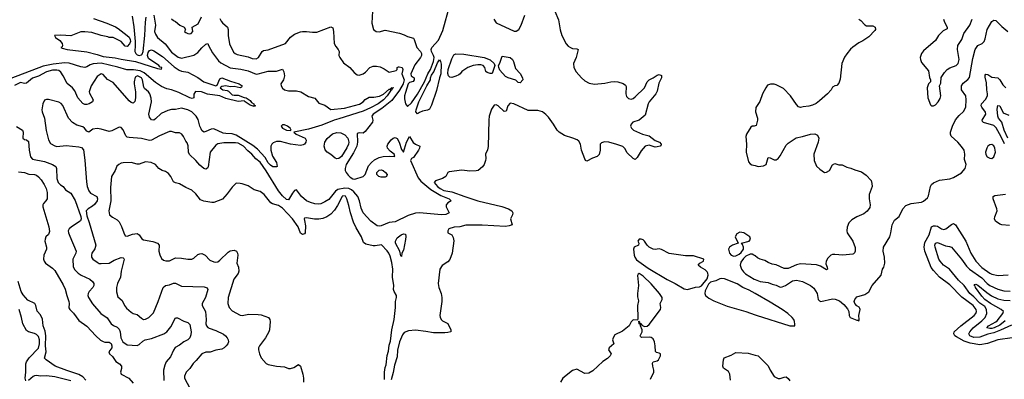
# Model space of a CAD drawing. Header units: inches. Extents: x 1552611 to 1694776, y 811966 to 917215.
# Tile 161 of 256: x 1632703 to 1642473, y 842058 to 845626. Entities that reach past the tile are written whole.
import ezdxf

# ---------------------------------------------------------------- set-up
doc = ezdxf.new("R2010")
doc.units = ezdxf.units.IN
doc.header["$MEASUREMENT"] = 0
doc.layers.add('B6834', color=7, linetype='Continuous')
doc.layers.add('B6844', color=7, linetype='Continuous')

msp = doc.modelspace()

# ---------------------------------------------------------------- linework, layer by layer
at = {"layer": 'B6834', "color": 5}
for points, elevation in [([(1636202.6, 845710), (1636195.8, 845590), (1636213, 845530), (1636240.7, 845510), (1636270, 845504.1), (1636330, 845520.6), (1636471.3, 845491.3), (1636516.9, 845476.9), (1636550, 845458.7), (1636610, 845441.6), (1636618.7, 845430), (1636644.3, 845350), (1636678.9, 845310), (1636689.3, 845290), (1636689, 845270), (1636680.2, 845250), (1636623.6, 845176.4), (1636585.5, 845090), (1636587.3, 845067.3), (1636617.5, 845050), (1636616.9, 845030), (1636606.2, 845013.8), (1636570, 845001.9), (1636559, 844990), (1636530, 844903.7), (1636522, 844870), (1636521.4, 844841.4), (1636531.9, 844791.9), (1636550, 844766), (1636590, 844799.3), (1636650, 844885.6), (1636718.7, 845010), (1636754.3, 845090), (1636779.8, 845130), (1636809.4, 845210), (1636815.5, 845250), (1636809.7, 845270), (1636788, 845310), (1636786.2, 845330), (1636794.2, 845350), (1636857.1, 845422.9), (1636902.5, 845517.5), (1636970, 845770.2)], 880), ([(1633436.2, 845636.2), (1633567.8, 845590), (1633653.6, 845553.6), (1633679.4, 845539.4), (1633770.5, 845470.5), (1633790, 845453.1), (1633800.6, 845430), (1633801.2, 845410), (1633793.7, 845386.2), (1633770, 845360.5), (1633750, 845364.2), (1633709.4, 845410), (1633630, 845449.3), (1633590.4, 845449.6), (1633576, 845456), (1633510, 845467.3), (1633417.7, 845497.7), (1633350, 845506.5), (1633310, 845504.7), (1633210, 845466), (1633110, 845473.7), (1633046.7, 845470), (1633059.5, 845450), (1633100.1, 845420.1), (1633124.9, 845390), (1633127.3, 845370), (1633122.8, 845357.2), (1633112, 845350), (1633124.5, 845344.5), (1633174, 845330), (1633368.1, 845308.1), (1633470, 845282), (1633530, 845261.6), (1633650, 845248), (1633710, 845233), (1633851, 845210), (1634070, 845142.4), (1634110, 845134), (1634111.8, 845150), (1634095.2, 845155.2), (1634083.7, 845170), (1633980.4, 845240.4), (1633972.2, 845270), (1633978.4, 845301.6), (1633990, 845321.1), (1634010, 845325.2), (1634035.2, 845315.2), (1634119.1, 845259.1), (1634236.9, 845156.9), (1634283.9, 845123.9), (1634310, 845113.4), (1634370, 845103.9), (1634470, 845051.8), (1634530.8, 845010), (1634650, 844971), (1634663.1, 844976.9), (1634690, 845039.1), (1634710, 845048.2), (1634794.4, 845014.4), (1634881, 844990), (1634910.5, 844970), (1634902.8, 844957.2), (1634890, 844949.4), (1634830, 844962.7), (1634790, 844959), (1634750, 844969), (1634710, 844964), (1634691.3, 844950), (1634718, 844930), (1634762.8, 844922.8), (1634775.8, 844915.8), (1634810, 844881.3), (1634830, 844875.3), (1634870, 844876.9), (1634930, 844853.1), (1634950, 844850.2), (1634990, 844823.1), (1635004.2, 844804.2), (1635024.9, 844790), (1635024.9, 844784.9), (1635042.8, 844770), (1635030, 844764.2), (1634990, 844778.3), (1634938.7, 844810), (1634930, 844820.7), (1634870, 844815.3), (1634750, 844845.1), (1634690, 844868.7), (1634565.4, 844885.4), (1634506, 844910), (1634446, 844914), (1634431.6, 844888.4), (1634430.8, 844849.2), (1634414.6, 844845.4), (1634390.3, 844849.7), (1634281.8, 844901.8), (1634210, 844929.9), (1634161.3, 844941.3), (1634110, 844964.4), (1634050, 845001), (1633937.9, 845097.9), (1633897, 845117), (1633830.9, 845129.1), (1633767.2, 845127.2), (1633676, 845156), (1633510, 845195.4), (1633431, 845189), (1633402, 845178), (1633370, 845157.2), (1633350, 845152.3), (1633310, 845157.4), (1633193.2, 845193.2), (1633150, 845198), (1633034, 845186), (1632934.5, 845165.5), (1632544.1, 845015.9)], 820), ([(1634032.9, 845670), (1634051.2, 845570), (1634041.6, 845510), (1634050, 845483.1), (1634071.7, 845450), (1634146, 845386), (1634210, 845302), (1634273.8, 845253.9), (1634310, 845242.9), (1634430, 845274), (1634470, 845299), (1634510, 845347.2), (1634550, 845383), (1634570, 845390.5), (1634576, 845370), (1634616.3, 845296.3), (1634676.7, 845216.7), (1634697.9, 845197.9), (1634790, 845148.2), (1634896.5, 845136.5), (1634970, 845117.1), (1635050, 845086.7), (1635070, 845088.1), (1635170, 845114.6), (1635250, 845115.2), (1635310, 845135.5), (1635323.1, 845110), (1635328.9, 845070), (1635320.3, 845030), (1635295.8, 844990), (1635296.9, 844970), (1635310, 844946.3), (1635330, 844931.4), (1635370, 844918.9), (1635450, 844919), (1635491.5, 844911.5), (1635570, 844862.4), (1635630, 844846), (1635670, 844799.1), (1635730, 844779.1), (1635790, 844733.4), (1635926.4, 844746.4), (1636073.3, 844786.7), (1636109.7, 844810), (1636130, 844832.6), (1636170, 844858.3), (1636216.9, 844856.9), (1636273.9, 844866.1), (1636312.9, 844887.1), (1636370, 844935.2), (1636382.8, 844937.2), (1636389.9, 844950), (1636412.6, 844952.6), (1636403.3, 844943.3), (1636391.1, 844948.9), (1636398.2, 844938.2), (1636396, 844930), (1636381, 844919), (1636350, 844870.8), (1636312.6, 844830), (1636260.5, 844790), (1636185.5, 844750), (1636110, 844718.5), (1635870, 844640.8), (1635825, 844630), (1635699.7, 844580.3), (1635570, 844540.2), (1635422, 844510), (1635446, 844490), (1635534, 844450), (1635544, 844430), (1635540.7, 844410), (1635528.1, 844391.9), (1635515.8, 844384.2), (1635490, 844378.7), (1635390, 844392.3), (1635290, 844417.7), (1635250, 844416.2), (1635217.5, 844402.5), (1635204, 844390), (1635196.3, 844370), (1635196.4, 844330), (1635212.2, 844272.2), (1635250.5, 844209.5), (1635258, 844170), (1635250, 844166), (1635214.6, 844165.4), (1635190, 844183.1), (1635170, 844205.3), (1635137.7, 844257.7), (1635062.8, 844342.8), (1635016.5, 844376.5), (1634850, 844481.3), (1634810, 844494.1), (1634750, 844495.8), (1634721.1, 844501.1), (1634630, 844544.1), (1634601.3, 844538.7), (1634550, 844515.4), (1634530, 844511.2), (1634510, 844527.8), (1634502.4, 844542.4), (1634490.5, 844570.5), (1634474.2, 844634.2), (1634454, 844670), (1634410, 844712.4), (1634372, 844730), (1634310, 844747.1), (1634250, 844734.2), (1634210, 844733.8), (1634173.6, 844726.4), (1634105.4, 844694.6), (1634050, 844640.5), (1634033, 844630), (1634010, 844631.5), (1633990, 844658), (1633983.7, 844690), (1634009.8, 844810), (1634006.6, 844846.6), (1633995.3, 844890), (1633981.7, 844910), (1633942.3, 844942.3), (1633934.7, 844954.7), (1633921.1, 845030), (1633910, 845049.8), (1633872.7, 845067.3), (1633850, 845055.3), (1633839.8, 845010), (1633838.5, 844990), (1633853.2, 844910), (1633853, 844850), (1633846.4, 844813.6), (1633830, 844797.4), (1633810, 844803.8), (1633790, 844820.2), (1633630, 845001.7), (1633573.8, 845033.8), (1633530, 845080.7), (1633510, 845087.6), (1633470, 845061.3), (1633411.5, 844970), (1633404.1, 844950), (1633393.8, 844910), (1633395.2, 844895.2), (1633430.3, 844830), (1633423.8, 844810), (1633390.8, 844790), (1633370, 844783.5), (1633350, 844783.5), (1633330, 844795.4), (1633281, 844850), (1633250, 844918.4), (1633228.1, 844948.1), (1633173.5, 844993.5), (1633135.6, 845070), (1633110, 845105.8), (1633090, 845120.8), (1633070, 845126.1), (1633030, 845123.9), (1632967.6, 845110), (1632890, 845065.1), (1632830, 845047.1), (1632770, 844997.6), (1632750, 844993.1), (1632710, 845001), (1632650, 844971.6)], 840), ([(1634690, 845636.3), (1634701.5, 845610), (1634714.1, 845594.1), (1634765.3, 845550), (1634772.9, 845530), (1634772.2, 845470), (1634785.9, 845385.9), (1634824.7, 845304.7), (1634840.5, 845290), (1634861.1, 845281.1), (1634970, 845257), (1635010, 845239.5), (1635050, 845238.3), (1635073, 845250), (1635108.9, 845311.1), (1635121.2, 845318.8), (1635170, 845328.3), (1635340.7, 845390), (1635390, 845453.7), (1635430, 845483), (1635490, 845505.5), (1635510, 845508), (1635550, 845508.2), (1635610, 845500.5), (1635650, 845503), (1635790, 845553.4), (1635810, 845544.7), (1635816.5, 845510), (1635823.6, 845390), (1635838.6, 845358.6), (1635863.8, 845330), (1635873, 845310), (1635870.3, 845270), (1635878.5, 845250), (1635917, 845197), (1635977.6, 845150), (1636020.7, 845100.7), (1636050, 845078), (1636070, 845074.6), (1636110, 845087.9), (1636134.5, 845105.5), (1636177.7, 845150), (1636210, 845165.6), (1636245.1, 845165.1), (1636278.3, 845158.3), (1636319.2, 845139.2), (1636370, 845104.7), (1636438, 845122), (1636449.1, 845130.9), (1636449.3, 845150), (1636463, 845157), (1636470, 845159.3), (1636499.1, 845150), (1636504.7, 845130), (1636494.8, 845090), (1636517.3, 845030), (1636508.8, 844990), (1636473.1, 844926.9), (1636396.5, 844823.5), (1636296.9, 844743.1), (1636210.3, 844690), (1636197.6, 844670), (1636208.5, 844630), (1636202.6, 844610), (1636130, 844515.1), (1636110, 844501.1), (1636070, 844503.5), (1636050, 844495.1), (1636055.9, 844410), (1636048.4, 844370), (1636014.7, 844305.3), (1635942.6, 844190), (1635931.6, 844150), (1635934, 844130), (1635942.2, 844110), (1635963, 844083), (1635983.6, 844063.6), (1636010, 844047.2), (1636030, 844042.2), (1636109.9, 844070.1), (1636130.4, 844090), (1636165.7, 844174.3), (1636192.5, 844207.5), (1636224.9, 844235.1), (1636270, 844257.6), (1636310, 844267.8), (1636372.9, 844272.9), (1636426, 844270), (1636419.5, 844290), (1636380.4, 844320.4), (1636352.4, 844350), (1636349.7, 844370), (1636356.4, 844390), (1636390, 844432.4), (1636410, 844449.1), (1636430, 844458), (1636450, 844446.5), (1636467.5, 844410), (1636490, 844339.1), (1636510, 844310.8), (1636541, 844410), (1636570, 844467.7), (1636608.4, 844408.4), (1636630, 844391.1), (1636673.7, 844370), (1636671.2, 844350), (1636660.2, 844330), (1636610, 844257.6), (1636590, 844249.2), (1636582, 844230), (1636658.2, 844058.2), (1636684.5, 844024.5), (1636781.9, 843941.9), (1636882.4, 843882.4), (1636965.5, 843850), (1636982.8, 843830), (1636951, 843810), (1636934.8, 843790), (1636934.8, 843770), (1636964.9, 843710), (1636930, 843694.3), (1636890, 843690.9), (1636670, 843709), (1636630, 843707.6), (1636558, 843682), (1636430, 843620.3), (1636370, 843614), (1636290, 843580.9), (1636270, 843578), (1636250, 843581.7), (1636185.8, 843625.8), (1636111.1, 843710), (1636090, 843757), (1636073.2, 843830), (1636058.3, 843870), (1636017.8, 843917.8), (1635996.8, 843936.9), (1635970, 843952.1), (1635930, 843954), (1635860.3, 843939.7), (1635836.9, 843923.1), (1635770, 843843.2), (1635730, 843817.1), (1635690, 843799.3), (1635670, 843796.5), (1635630, 843799.8), (1635590, 843810.9), (1635550, 843829.8), (1635499.7, 843870), (1635450, 843937.6), (1635429, 843930), (1635410, 843906.3), (1635370, 843838.7), (1635350, 843840.3), (1635310, 843877.8), (1635270, 843929), (1635150, 844124.9), (1635090, 844213.1), (1635045.4, 844245.4), (1635006.6, 844290), (1634965.7, 844325.7), (1634924.7, 844370), (1634870, 844401.4), (1634845.3, 844405.3), (1634730, 844403.6), (1634670, 844394.4), (1634650, 844382), (1634591.5, 844310), (1634574, 844166), (1634567.5, 844152.5), (1634550, 844141.2), (1634530, 844149.3), (1634490, 844180.9), (1634452.2, 844230), (1634386.7, 844286.7), (1634376.8, 844310), (1634373, 844373), (1634363.7, 844403.7), (1634350, 844420.7), (1634328.2, 844468.2), (1634312.4, 844490), (1634290, 844501.7), (1634250, 844501.7), (1634210, 844516.4), (1634190, 844516.1), (1634090, 844472.5), (1634010, 844430.9), (1633990, 844426.2), (1633910, 844448.5), (1633790, 844456.3), (1633770, 844461.6), (1633754.7, 844474.7), (1633730, 844533.2), (1633710, 844556), (1633690, 844559.3), (1633617.8, 844522.2), (1633590, 844515.1), (1633510, 844540.3), (1633470, 844547.1), (1633430, 844539.1), (1633390, 844511.3), (1633370, 844520.5), (1633345.7, 844550), (1633330, 844561.8), (1633270, 844578), (1633226.4, 844606.4), (1633187.1, 844650), (1633130, 844773.6), (1633113.4, 844793.4), (1633090, 844806.2), (1632990, 844833.6), (1632970, 844835.6), (1632950, 844827.8), (1632931.3, 844790), (1632922.7, 844730), (1632925, 844710), (1632950.2, 844650), (1632965.1, 844525.1), (1632990, 844434.8), (1633010, 844396.3), (1633050, 844373.7), (1633070, 844368.9), (1633163.1, 844376.9), (1633290, 844366), (1633316.8, 844356.8), (1633334.6, 844334.6), (1633348.8, 844231.2), (1633364.2, 844015.8), (1633373.4, 843970), (1633388.8, 843928.9), (1633406, 843906), (1633469.1, 843870), (1633475.8, 843850), (1633471.6, 843830), (1633446.3, 843793.7), (1633425.2, 843774.8), (1633383.5, 843750), (1633363.4, 843730), (1633370, 843678.7), (1633393.8, 843613.8), (1633458.2, 843390), (1633448.3, 843351.7), (1633419.7, 843310), (1633413.8, 843290), (1633415.3, 843270), (1633430, 843250.3), (1633470, 843219.5), (1633490, 843207.2), (1633510, 843205.7), (1633590, 843211.3), (1633641.3, 843238.7), (1633710, 843266.7), (1633730, 843263), (1633736.1, 843256.1), (1633739.5, 843250), (1633711.1, 843130), (1633704.7, 843070), (1633675, 843010), (1633665, 842970), (1633664.2, 842924.2), (1633677.3, 842877.3), (1633718.5, 842838.5), (1633744, 842790), (1633764.2, 842764.2), (1633810, 842724.2), (1633830, 842712.2), (1633870, 842702.4), (1633910, 842663.6), (1633930, 842652.7), (1633950, 842654.3), (1633982.9, 842670), (1634030, 842716.3), (1634077.7, 842830), (1634125.6, 842970), (1634150, 842987.7), (1634190, 842994.4), (1634230, 843011.5), (1634250, 843012.7), (1634310, 842981.8), (1634534.7, 842974.7), (1634564.4, 842964.4), (1634568.4, 842948.4), (1634545.8, 842870), (1634512.3, 842810), (1634513.4, 842790), (1634545, 842730), (1634554, 842650), (1634551.3, 842610), (1634555.3, 842590), (1634570, 842571.8), (1634584.2, 842564.2), (1634650, 842542.6), (1634725.6, 842505.6), (1634746.7, 842490), (1634760.4, 842470), (1634771.6, 842450), (1634774.7, 842430), (1634767.1, 842410), (1634751.8, 842390), (1634730.4, 842369.6), (1634710, 842358.5), (1634650, 842348.1), (1634591.6, 842328.4), (1634550, 842328.9), (1634509.5, 842310.6), (1634455.4, 842244.6), (1634423.6, 842216.4), (1634390, 842165.1), (1634356.4, 842130), (1634338, 842090), (1634338, 842070), (1634390.3, 841970)], 860), ([(1633819.5, 845659.5), (1633835.4, 845555.4), (1633848.1, 845410), (1633850.2, 845370), (1633845.5, 845310), (1633854.6, 845290), (1633870, 845277), (1633890, 845269.1), (1633910, 845275.9), (1633916.9, 845283.1), (1633928, 845310), (1633943.3, 845470), (1633950, 845601), (1633958.8, 845650)], 840), ([(1634210, 845634.8), (1634230, 845617.1), (1634250, 845608.5), (1634292.1, 845572.1), (1634334.8, 845550), (1634346.8, 845530), (1634339.1, 845510), (1634350, 845497.3), (1634370, 845487.2), (1634390, 845485.7), (1634404, 845490), (1634419.3, 845510), (1634412.7, 845550), (1634474.2, 845585.8), (1634506.7, 845653.3)], 860), ([(1638013.7, 845710), (1638050, 845624.7), (1638064.7, 845524.7), (1638083.9, 845470), (1638126.1, 845386.1), (1638144.5, 845364.5), (1638170, 845350.3), (1638190, 845341.3), (1638230, 845337.1), (1638246, 845330), (1638224.9, 845250), (1638199.1, 845190), (1638203.2, 845150), (1638225.5, 845110), (1638277.8, 845050), (1638310, 845020.2), (1638354.8, 844994.8), (1638405.7, 844985.7), (1638510, 844996.8), (1638570, 845010.2), (1638610, 845013.8), (1638638.8, 845010), (1638691.5, 844991.5), (1638715.6, 844975.6), (1638721.7, 844961.7), (1638718, 844890), (1638724.8, 844864.8), (1638743, 844843), (1638770, 844837.3), (1638790, 844844.9), (1638810, 844860.2), (1638902, 844950), (1638930, 845008.4), (1638950, 845028.8), (1638990, 845048.9), (1639030, 845077), (1639050, 845080.4), (1639072.5, 845072.5), (1639070.4, 845050), (1639045.2, 844994.8), (1639030, 844915.8), (1639016.6, 844890), (1638950.2, 844810), (1638939.7, 844790), (1638910, 844679), (1638850, 844629.2), (1638787.3, 844610), (1638770.7, 844590), (1638764.9, 844570), (1638773, 844550), (1638794.8, 844530), (1638882.8, 844490), (1638950, 844474), (1639007.5, 844427.5), (1639050.2, 844410), (1639067.6, 844390), (1639064.9, 844375.1), (1639058.8, 844370), (1639030, 844363), (1639010, 844361.6), (1638950, 844380.7), (1638910.4, 844370), (1638870, 844323.5), (1638830, 844256.9), (1638810, 844238), (1638790, 844249.3), (1638730, 844305.6), (1638706.6, 844346.6), (1638686.3, 844366.3), (1638630, 844388.7), (1638550, 844411.1), (1638504.6, 844415.4), (1638475.6, 844404.4), (1638463.1, 844390), (1638463.2, 844330), (1638452.1, 844287.9), (1638431.8, 844270), (1638386.7, 844253.3), (1638330, 844221.6), (1638318, 844230), (1638310, 844244), (1638278.5, 844330), (1638267.7, 844390), (1638250, 844421.7), (1638233.9, 844433.9), (1638191.6, 844451.6), (1638110, 844475.9), (1638055.1, 844510), (1638036.8, 844530), (1638000.3, 844590), (1637950, 844657.6), (1637925, 844685), (1637891.5, 844710), (1637843.7, 844723.7), (1637750, 844725), (1637607, 844790), (1637570, 844797.2), (1637547.6, 844772.4), (1637530, 844717.2), (1637510, 844716.3), (1637450, 844771), (1637430, 844780.4), (1637410, 844776.3), (1637383.5, 844736.5), (1637362.8, 844670), (1637358.2, 844630), (1637352.3, 844367.7), (1637344.5, 844335.5), (1637324.4, 844290), (1637328.2, 844250), (1637325.5, 844230), (1637310.8, 844190), (1637295.2, 844164.8), (1637251, 844130), (1637233.4, 844126.6), (1637170, 844123.5), (1637091.4, 844131.4), (1636964.2, 844115.8), (1636950, 844109), (1636930, 844069.3), (1636898, 844050), (1636830, 844026.6), (1636817.1, 844010), (1636850.2, 843970), (1636874.3, 843950), (1636910, 843932.1), (1636990, 843919.1), (1637120.9, 843870), (1637248.6, 843828.6), (1637486.6, 843773.4), (1637554, 843750), (1637586.3, 843730), (1637597.4, 843710), (1637594, 843690), (1637574, 843650), (1637590.4, 843590), (1637560.2, 843579.8), (1637524.4, 843575.6), (1637292.7, 843587.3), (1637130, 843586), (1637070, 843572.2), (1637013, 843567), (1636962, 843550), (1636952, 843530), (1636952.7, 843512.7), (1636992, 843490), (1637004.7, 843464.7), (1637010.7, 843430.7), (1636994, 843310), (1636971.9, 843248.1), (1636950, 843223.6), (1636894, 843186), (1636873, 843150), (1636856.4, 843010), (1636863.1, 842970), (1636884.4, 842910), (1636892.4, 842870), (1636892.7, 842830), (1636870.8, 842690.8), (1636874.4, 842674.4), (1636884.7, 842650), (1636898, 842638), (1636952.3, 842612.3), (1636980.5, 842550), (1636980.7, 842530), (1636950, 842521.1), (1636921.2, 842518.8), (1636810, 842519.1), (1636733.9, 842533.9), (1636630, 842545.9), (1636559.7, 842540.3), (1636516.5, 842523.5), (1636501.2, 842498.8), (1636471.3, 842430), (1636452.6, 842347.4), (1636450, 842282), (1636423.2, 842196.8), (1636410, 842124), (1636390, 842053.2)], 880), ([(1637408, 845630), (1637430, 845592.9), (1637610, 845512.2), (1637630, 845512.2), (1637656.3, 845530), (1637679.1, 845570), (1637715.3, 845670)], 880), ([(1632670, 844565.5), (1632730.8, 844530.8), (1632736.9, 844510), (1632735.5, 844450), (1632750, 844437.1), (1632770, 844432.2), (1632790, 844417.1), (1632796.8, 844330), (1632810, 844266), (1632830, 844243.6), (1632950, 844218.7), (1633027.8, 844187.8), (1633060.3, 844170), (1633068.4, 844148.4), (1633072.7, 844050), (1633085.1, 844010), (1633107.6, 843987.6), (1633134, 843970), (1633158.6, 843938.6), (1633210, 843904.4), (1633251.7, 843831.7), (1633310, 843672.4), (1633311.8, 843650), (1633305.3, 843630), (1633297.6, 843622.4), (1633212, 843568), (1633192.6, 843550), (1633185.1, 843530), (1633187.3, 843510), (1633198.8, 843478.8), (1633262.1, 843330), (1633261.5, 843310), (1633229.2, 843250), (1633234.4, 843174.4), (1633250, 843144.4), (1633282.6, 843110), (1633311.4, 843091.4), (1633397.4, 843050), (1633423.7, 843030), (1633438, 843010), (1633438.4, 842990), (1633427.2, 842970), (1633391.8, 842930), (1633381.1, 842910), (1633379.5, 842890), (1633386, 842870), (1633425.3, 842805.3), (1633509.1, 842710), (1633570, 842668.9), (1633610, 842609), (1633632.3, 842592.3), (1633670, 842574.7), (1633690, 842554.3), (1633698.3, 842530), (1633706.5, 842470), (1633727.6, 842430), (1633770, 842400.8), (1633870, 842393.1), (1633890, 842402.7), (1633924.2, 842435.8), (1633949.4, 842450.6), (1634010, 842462.2), (1634132.4, 842507.6), (1634164, 842530), (1634201.2, 842578.8), (1634250, 842667.7), (1634270, 842667.7), (1634330, 842634.8), (1634370, 842620.7), (1634390, 842601), (1634402.8, 842530), (1634400.8, 842499.2), (1634390.2, 842469.8), (1634370.5, 842450), (1634330, 842428.3), (1634290, 842395.1), (1634247.2, 842372.8), (1634230, 842347.6), (1634199.1, 842280.9), (1634157.2, 842230), (1634142.5, 842197.5), (1634131.3, 842150), (1634133.1, 842046.9)], 840), ([(1640000, 844572.2), (1639990.7, 844569.3), (1639970, 844569.3), (1639959.3, 844560.7), (1639914.9, 844490), (1639907.7, 844467.7), (1639914, 844390), (1639913.1, 844310), (1639934.9, 844214.9), (1639950, 844197), (1639966.5, 844186.5), (1640000, 844178)], 920), ([(1636324.1, 842055.9), (1636323.4, 842130), (1636330, 842174.8), (1636338.2, 842201.9), (1636350, 842294), (1636362.7, 842337.3), (1636370, 842395.5), (1636382.8, 842437.2), (1636396.8, 842550), (1636417.9, 842650), (1636432, 842770), (1636432.4, 842830), (1636443.5, 842870), (1636441.7, 842890), (1636417.6, 842930), (1636413.3, 842950), (1636414.3, 842990), (1636401.6, 843070), (1636406, 843150), (1636397, 843217), (1636379.4, 843279.4), (1636365.9, 843310), (1636350, 843334.2), (1636291.9, 843391.9), (1636230, 843381.4), (1636210, 843382.3), (1636137.8, 843397.8), (1636114, 843414), (1636094.3, 843470), (1636041.6, 843561.6), (1636016.8, 843616.8), (1635985.5, 843710), (1635970, 843781.2), (1635948, 843850), (1635934.9, 843874.9), (1635910, 843878.2), (1635901.8, 843870), (1635856.5, 843783.5), (1635825.4, 843734.5), (1635790, 843695), (1635751, 843669), (1635710, 843654.4), (1635670, 843647.5), (1635628.1, 843648.1), (1635550, 843660.8), (1635530, 843656.9), (1635526, 843650), (1635527.9, 843632.1), (1635538.6, 843581.5), (1635534.9, 843510), (1635530, 843500.9), (1635510, 843494), (1635490, 843507), (1635466, 843570), (1635410, 843649.7), (1635310, 843755.1), (1635270, 843782.4), (1635210, 843800.5), (1635195.1, 843810), (1635127.3, 843890), (1635090, 843919.7), (1635030, 843938.7), (1634970, 843976.2), (1634910, 843996.2), (1634890, 844002), (1634850, 844002.7), (1634810, 843963.7), (1634762.6, 843897.3), (1634715.3, 843844.7), (1634630, 843812.4), (1634610, 843810.9), (1634530, 843823.9), (1634498.5, 843838.5), (1634450, 843897.7), (1634410, 843934.3), (1634350, 843959.7), (1634290, 843996.4), (1634250, 844006.3), (1634230, 844017.6), (1634203.2, 844070), (1634179.3, 844099.3), (1634150, 844118.5), (1634118, 844130), (1634082.7, 844150), (1634049.2, 844190), (1634008, 844210), (1633950, 844214.7), (1633890, 844191.2), (1633870, 844191.2), (1633810, 844209.6), (1633730, 844206.6), (1633710, 844201.3), (1633686.8, 844190), (1633667, 844173), (1633650.4, 844129.6), (1633613, 844070), (1633602.3, 843962.3), (1633605.7, 843830), (1633586.9, 843730), (1633594, 843690), (1633625.1, 843665.1), (1633670, 843640.7), (1633690, 843618.8), (1633714.3, 843574.3), (1633734.6, 843510), (1633750, 843482.7), (1633770, 843478.3), (1633821.3, 843498.7), (1633870, 843504.9), (1633890, 843491.7), (1633913.2, 843453.2), (1633930, 843441), (1634024.9, 843424.9), (1634070.4, 843410), (1634085.3, 843390), (1634084.9, 843330), (1634092.5, 843292.5), (1634110, 843255.5), (1634130, 843239.5), (1634153, 843233), (1634190, 843234.6), (1634250, 843263.2), (1634310, 843260.7), (1634370, 843250.3), (1634410, 843250.3), (1634430, 843258.4), (1634470, 843294.6), (1634490, 843304.4), (1634510, 843304.7), (1634541.7, 843290), (1634590, 843240.7), (1634630, 843223.2), (1634650, 843219.3), (1634670, 843224.3), (1634690, 843239.2), (1634770, 843317.8), (1634790, 843331.9), (1634830, 843339.3), (1634853.4, 843330), (1634864, 843310), (1634866.2, 843290), (1634858.4, 843210), (1634875.2, 843170), (1634878.5, 843130), (1634870.8, 843109.2), (1634826.3, 843050), (1634773.1, 842870), (1634769, 842810), (1634781.3, 842770), (1634810, 842737.1), (1634890, 842694.9), (1634910, 842690.4), (1634976.6, 842703.4), (1635070, 842701.6), (1635097.6, 842697.6), (1635170.4, 842670.4), (1635184, 842650), (1635187.3, 842630), (1635182.4, 842550), (1635175.8, 842530), (1635141.3, 842470), (1635081.6, 842390), (1635073, 842370), (1635073, 842350), (1635083, 842310), (1635100.3, 842270), (1635150, 842213.7), (1635170, 842204.2), (1635250, 842187.2), (1635330, 842182.6), (1635370, 842166.5), (1635390, 842165.2), (1635423.9, 842176.1), (1635470, 842203.8), (1635490, 842187.7), (1635511.9, 842110), (1635519.3, 842070), (1635520.2, 842030)], 880), ([(1632690, 844116.4), (1632750, 844109.1), (1632793, 844093), (1632850, 844089.3), (1632870, 844082), (1632890, 844068), (1632916.5, 844036.5), (1632947.2, 843990), (1632966.7, 843950), (1632976, 843910), (1632974, 843850), (1632963.5, 843830), (1632938.5, 843801.5), (1632932.8, 843790), (1632931.5, 843770), (1632991.5, 843570), (1632997.2, 843522.8), (1632990, 843494.5), (1632963.7, 843470), (1632955.6, 843450), (1632953.8, 843430), (1632968.6, 843370), (1632968.6, 843350), (1632940.8, 843290), (1632939.1, 843250), (1632945.1, 843230), (1632958.6, 843210), (1633030, 843159), (1633050, 843136.5), (1633135.2, 842995.2), (1633153.5, 842953.5), (1633169, 842890), (1633191.5, 842830), (1633194.8, 842810), (1633190, 842766.7), (1633200.5, 842750), (1633235.4, 842715.4), (1633290, 842642.4), (1633370, 842584.4), (1633458.4, 842490), (1633506.2, 842446.2), (1633530, 842431.6), (1633547.3, 842427.3), (1633590, 842427.3), (1633610, 842412.1), (1633618.1, 842390), (1633617, 842370), (1633588.3, 842331.7), (1633590, 842320.7), (1633594.3, 842310), (1633624.5, 842284.5), (1633655.7, 842235.7), (1633693, 842210), (1633713.1, 842190), (1633713.5, 842166.5), (1633704, 842130), (1633710.6, 842110.6), (1633786, 842070), (1633830, 842018.8)], 820), ([(1640000, 843281.4), (1639989, 843290), (1639970, 843299.5), (1639950, 843300.7), (1639910, 843278.7), (1639883.7, 843256.3), (1639859.6, 843220.4), (1639853.1, 843190), (1639866.3, 843150), (1639884.2, 843124.2), (1639905, 843105), (1639990, 843052.9), (1640000, 843048.9)], 920), ([(1638962, 842058), (1638994, 842130), (1638995.1, 842150), (1638984.2, 842190), (1638982.7, 842217.3), (1638990, 842230.7), (1639030, 842241.6), (1639042.7, 842250), (1639062, 842290), (1639061.2, 842310), (1639050, 842318), (1639023.2, 842323.2), (1639012.7, 842332.7), (1639009.5, 842390.5), (1639001.6, 842430), (1638990, 842458), (1638970, 842473.3), (1638950, 842477.6), (1638874, 842474), (1638862.7, 842482.7), (1638861.2, 842490), (1638878.4, 842530), (1638879.5, 842550), (1638862, 842590), (1638862, 842602), (1638848.7, 842610), (1638846, 842634), (1638852.7, 842627.3), (1638852.7, 842612.7), (1638870, 842611.3), (1638876, 842596), (1638903, 842583), (1638930, 842585.5), (1638950, 842600.5), (1639060.9, 842750), (1639066.6, 842770), (1639059.3, 842810), (1639079.3, 842850), (1639078.4, 842870), (1639051.1, 842910), (1638970, 843004.4), (1638890, 843079.7), (1638850, 843106.6), (1638838.8, 843101.2), (1638832.8, 843087.2), (1638843.7, 842990), (1638834, 842910), (1638834.6, 842874.6), (1638842.8, 842837.2), (1638834.8, 842790), (1638838, 842662), (1638834, 842646), (1638790, 842648.7), (1638770.8, 842629.2), (1638750.5, 842589.5), (1638685.5, 842534.5), (1638610, 842498), (1638591.3, 842470), (1638586, 842450), (1638598, 842410), (1638551, 842370), (1638546, 842350), (1638571, 842310), (1638561, 842290), (1638535.2, 842264.8), (1638490, 842233.2), (1638390, 842141.2), (1638350, 842119), (1638310, 842114), (1638230, 842159), (1638190, 842145.2), (1638093.4, 842070), (1638070, 842029.2)], 920), ([(1633357.9, 842050), (1633330, 842081.2), (1633290, 842104.1), (1633170, 842144.7), (1633056.2, 842190), (1632967, 842250), (1632950, 842267), (1632964.3, 842330), (1632958.2, 842390), (1632961.5, 842490), (1632955.8, 842535.8), (1632936.7, 842590), (1632930, 842655.3), (1632910, 842697), (1632875.7, 842735.7), (1632864.1, 842790), (1632851.5, 842810), (1632782.9, 842842.9), (1632736, 842896), (1632718.1, 842930), (1632688.4, 843028.4)], 820), ([(1640000, 842907.9), (1639940.8, 842940.8), (1639878, 842970), (1639823.8, 843003.8), (1639696.2, 843056.2), (1639670, 843059), (1639650, 843054.4), (1639610, 843035.3), (1639557.9, 843022.1), (1639537.3, 843002.7), (1639503.8, 842936.2), (1639500.1, 842910), (1639508.1, 842890), (1639541.7, 842861.7), (1639590, 842837.2), (1639722.8, 842782.8), (1639910, 842731.3), (1640000, 842698.5)], 920), ([(1632763.9, 842043.9), (1632755.5, 842070), (1632765.2, 842130), (1632763.4, 842210), (1632768.9, 842230), (1632795.5, 842270), (1632890, 842368.6), (1632899.5, 842410), (1632900.2, 842450), (1632890, 842483.1), (1632870, 842502.3), (1632850, 842512.7), (1632789.8, 842529.8), (1632770, 842543.5), (1632733.4, 842610), (1632721.3, 842670), (1632696.6, 842750)], 840), ([(1639755.3, 842050), (1639750.6, 842110.6), (1639734.9, 842134.9), (1639687.3, 842170), (1639679.6, 842190), (1639685.7, 842250), (1639692, 842270), (1639762.2, 842297.8), (1639810, 842323.7), (1639930, 842318.3), (1640000, 842298.6)], 880), ([(1633210, 842041.5), (1633050, 842082.7), (1632970, 842091.3), (1632910, 842087.6), (1632870, 842097), (1632850, 842093.4), (1632835.5, 842084.5), (1632790, 842044.8)], 840)]:
    msp.add_lwpolyline(points, dxfattribs=dict(at, elevation=elevation))
for points, elevation in [([(1637370, 845092.4), (1637341.1, 845101.1), (1637330, 845113.2), (1637319.1, 845150), (1637301.6, 845170), (1637278, 845178), (1637250, 845179.1), (1637201.6, 845170), (1637149.1, 845150), (1637090, 845112.9), (1637074, 845090), (1637060.1, 845079.9), (1637030, 845065.3), (1636990, 845052.9), (1636970, 845055.4), (1636957.6, 845070), (1636950.6, 845090.6), (1636954.6, 845130), (1636990, 845235.9), (1637010, 845276.1), (1637030, 845287.5), (1637110, 845282.4), (1637311, 845251), (1637370, 845226.1), (1637411.3, 845190), (1637416.5, 845170), (1637412.4, 845150), (1637390, 845093.3)], 860), ([(1637670, 844999.5), (1637650, 845002.6), (1637625.3, 845025.3), (1637549.9, 845049.9), (1637523.7, 845063.7), (1637466.6, 845126.6), (1637455.8, 845150), (1637454.8, 845170), (1637467.2, 845192.8), (1637490, 845264), (1637570, 845250.4), (1637594, 845230), (1637604, 845210), (1637622.9, 845142.9), (1637670.4, 845090.3), (1637691, 845050), (1637694.8, 845030)], 860), ([(1636650, 844692.7), (1636635.1, 844710), (1636637.2, 844730), (1636662.3, 844810), (1636743.4, 844970), (1636779.6, 845030), (1636780.9, 845050), (1636790, 845074.4), (1636811.9, 845108.1), (1636850, 845196.8), (1636870, 845227.4), (1636879.8, 845210), (1636885.2, 845185.2), (1636882.5, 845090), (1636867.7, 845050), (1636838.1, 844921.9), (1636790, 844776.3), (1636770, 844738), (1636750, 844728.4), (1636700.7, 844719.3), (1636670, 844706)], 860), ([(1635310, 844583.7), (1635296.3, 844570), (1635310.8, 844550), (1635330, 844539.3), (1635350, 844530.6), (1635390, 844526.8), (1635395.3, 844530), (1635386, 844550), (1635360.9, 844570), (1635330, 844582.4)], 840), ([(1635850, 844243.9), (1635832.6, 844252.6), (1635790, 844289.6), (1635752.7, 844312.7), (1635735.2, 844335.2), (1635725.4, 844370), (1635731.4, 844410), (1635753.4, 844446.6), (1635807.2, 844492.8), (1635850, 844506.7), (1635890, 844502.7), (1635930, 844484.4), (1635957.4, 844450), (1635967.5, 844410), (1635965.1, 844390), (1635950, 844356.1), (1635894.6, 844270), (1635870, 844248.9)], 840), ([(1636290, 844063.5), (1636267.3, 844070), (1636246.4, 844090), (1636248, 844110), (1636270, 844132.3), (1636290, 844136.5), (1636310.2, 844130.2), (1636334.4, 844110), (1636348, 844090), (1636344, 844070), (1636330, 844064)], 840), ([(1636490, 843277.2), (1636483.6, 843283.6), (1636475.9, 843330), (1636431.3, 843410), (1636432.2, 843430), (1636450, 843460.4), (1636486.6, 843490), (1636510, 843500.4), (1636530, 843499), (1636533.7, 843473.7), (1636530, 843443.6), (1636510, 843339.7), (1636495.8, 843310)], 860), ([(1639850, 843518.4), (1639819.5, 843500.5), (1639803, 843470), (1639834, 843410), (1639777.3, 843390), (1639747.7, 843370), (1639738, 843350), (1639745.5, 843310), (1639762.8, 843290), (1639790, 843278.4), (1639810, 843282.4), (1639840.9, 843299.1), (1639862.8, 843317.2), (1639885.4, 843350), (1639886, 843370), (1639876.5, 843396.5), (1639866, 843410), (1639942, 843430), (1639956, 843450), (1639949, 843470), (1639890, 843511.8)], 920), ([(1638870, 843449), (1638850, 843448), (1638838, 843430), (1638846, 843410), (1638844.7, 843390), (1638801, 843370), (1638794, 843350), (1638799.3, 843290), (1638806.4, 843270), (1638824.6, 843244.6), (1638845.2, 843225.2), (1638939.5, 843159.5), (1639127.5, 843047.5), (1639206.4, 843010), (1639297, 842957), (1639330, 842948.1), (1639410, 842971), (1639450, 842976.6), (1639470, 842985.3), (1639523.8, 843056.2), (1639534.1, 843090), (1639532, 843110), (1639524.3, 843124.3), (1639503.5, 843143.5), (1639458, 843170), (1639434.5, 843190), (1639452.7, 843210), (1639489.5, 843230), (1639492.3, 843250), (1639390, 843282.1), (1639310, 843283.9), (1639147.3, 843307.3), (1639070, 843347), (1639050, 843352.2), (1639010, 843346.3), (1638988.4, 843348.4), (1638949.4, 843370), (1638929, 843390), (1638904, 843430), (1638890, 843441.2)], 920)]:
    msp.add_lwpolyline(points, close=True, dxfattribs=dict(at, elevation=elevation))
at = {"layer": 'B6844', "color": 5}
for points, elevation in [([(1641030, 845632.4), (1641050, 845618.4), (1641090, 845573.7), (1641106.4, 845566.4), (1641170, 845563.8), (1641190.4, 845550), (1641194.4, 845530), (1641190, 845519), (1641130, 845457.2), (1641070, 845415.3), (1641030, 845395.3), (1640970, 845352.3), (1640947.5, 845332.5), (1640910, 845286.6), (1640887.1, 845252.9), (1640860.8, 845190), (1640843.7, 845036.3), (1640830, 844997.2), (1640810, 844974), (1640791.1, 844968.9), (1640770, 844955.3), (1640756, 844930), (1640717.3, 844890), (1640639.9, 844820.1), (1640605.3, 844794.7), (1640570, 844776.2), (1640533.8, 844766.2), (1640477.3, 844762.7), (1640450, 844756.2), (1640430, 844762), (1640410, 844783.7), (1640351.1, 844871.1), (1640281.7, 844941.7), (1640210, 844979.7), (1640190, 844986), (1640152.3, 844987.7), (1640124.8, 844975.2), (1640105.5, 844950), (1640074.9, 844890), (1640046.7, 844813.3), (1640006.9, 844753.1), (1640003.2, 844710), (1640025.7, 844650), (1640024.6, 844630), (1640010, 844575.3), (1640000, 844572.2)], 920), ([(1640000, 843048.9), (1640050, 843028.8), (1640130, 843017.3), (1640170, 843000.7), (1640210, 842990.8), (1640250, 842970.8), (1640270, 842974), (1640302, 842990), (1640370, 843036), (1640410, 843042.8), (1640470, 843027.7), (1640550, 842987.3), (1640581.6, 842961.6), (1640616, 842910), (1640627.3, 842850), (1640638, 842838), (1640651.1, 842831.1), (1640770, 842857.1), (1640793.8, 842853.8), (1640836.9, 842836.9), (1640881.6, 842801.6), (1640918.2, 842758.2), (1640929.2, 842730), (1640934, 842690), (1640942.8, 842670), (1641010, 842644), (1641023.6, 842643.6), (1641030, 842634), (1641034, 842650), (1641028.7, 842690), (1641042, 842750), (1641040.4, 842760.4), (1641034.6, 842774.6), (1641010, 842788), (1640989.3, 842809.3), (1640984, 842830), (1640989.2, 842850), (1641010, 842876), (1641090, 842898.8), (1641130, 842926), (1641162.7, 842990), (1641251.8, 843090), (1641266, 843150), (1641279, 843170), (1641289.3, 843210.7), (1641285.1, 843270), (1641271.3, 843330), (1641275.4, 843370), (1641336.8, 843470), (1641348.8, 843510), (1641361.8, 843590), (1641383.6, 843636.4), (1641430, 843673), (1641466, 843750), (1641497, 843783), (1641550, 843802.9), (1641650, 843814), (1641670, 843824.2), (1641710, 843857.6), (1641721.4, 843878.6), (1641740.2, 843970), (1641750.8, 843990), (1641770, 844008.4), (1641830, 844034.8), (1641932.2, 844047.8), (1641970, 844061.5), (1642050, 844106.7), (1642084.2, 844150), (1642095.1, 844190), (1642078, 844238), (1642081.4, 844290), (1642074.2, 844330), (1642050, 844367.8), (1642012.6, 844410), (1641946.2, 844470), (1641938.2, 844490), (1641939.3, 844510), (1641958.7, 844570), (1641988.3, 844631.6), (1642024.4, 844675.6), (1642070, 844716.5), (1642090, 844758), (1642095.6, 844830), (1642091.5, 844870), (1642048.9, 844928.9), (1642047.8, 844970), (1642064, 844996), (1642110, 845030.9), (1642127.4, 845052.6), (1642160, 845240), (1642183.7, 845330), (1642210, 845368.1), (1642253, 845390), (1642274.7, 845410), (1642284.8, 845435.2), (1642302.8, 845530), (1642350.8, 845609.2), (1642370, 845620.3), (1642390, 845617.6), (1642450, 845558.4), (1642509.2, 845510)], 920), ([(1641868.3, 845631.7), (1641879.9, 845599.9), (1641907.7, 845550), (1641906.4, 845533.6), (1641865.4, 845514.6), (1641820.7, 845470), (1641790, 845419.3), (1641670, 845316), (1641650.6, 845290), (1641639.3, 845250), (1641640.5, 845230), (1641650, 845201), (1641719.9, 845119.9), (1641732.1, 845052.1), (1641740.7, 845030), (1641741, 845010), (1641721, 844990), (1641706.8, 844950), (1641714, 844850), (1641741, 844781), (1641750, 844772), (1641770, 844771.3), (1641790, 844781), (1641817.2, 844810), (1641835.9, 844844.1), (1641843.7, 844870), (1641828.7, 844970), (1641844, 844996), (1641847.2, 845052.8), (1641879.3, 845100.7), (1641906, 845130), (1641933.3, 845146.7), (1641995.1, 845170), (1642016.3, 845190), (1642025.4, 845230), (1642008.5, 845330), (1642013.5, 845370), (1642051.1, 845430), (1642072, 845488), (1642130, 845570.8), (1642153.3, 845630)], 940), ([(1642474.5, 844394.5), (1642443, 844463), (1642392.7, 844552.7), (1642370, 844574.5), (1642266.1, 844606.1), (1642255.9, 844615.9), (1642254.7, 844630), (1642288.9, 844690), (1642287.9, 844708), (1642250, 844756.9), (1642244.4, 844770), (1642247.1, 844790), (1642285.1, 844834.9), (1642307, 844870), (1642307.8, 844890), (1642298.4, 844930), (1642297.9, 844997.9), (1642284.6, 845055.4), (1642284.6, 845075.4), (1642290, 845085.5), (1642310, 845081.5), (1642350, 845057.1), (1642410, 845049.1), (1642430, 845027.9), (1642460.1, 844980.1), (1642490, 844948.6)], 880), ([(1642509.6, 844450), (1642472.2, 844530), (1642449.6, 844609.6), (1642414.8, 844650), (1642407.6, 844667.6), (1642402.2, 844737.8), (1642410, 844773), (1642430, 844770.3), (1642462.9, 844702.9), (1642517.4, 844677.4)], 860), ([(1640000, 844178), (1640030, 844170.3), (1640084.4, 844175.6), (1640110, 844187.7), (1640130, 844258), (1640150, 844254), (1640190, 844235.5), (1640210, 844236.3), (1640230, 844247.3), (1640250, 844274.8), (1640310, 844382), (1640330, 844400.5), (1640407.7, 844452.3), (1640470, 844465.5), (1640550, 844490.4), (1640593.2, 844493.2), (1640619.1, 844479.1), (1640634, 844450), (1640627.3, 844410), (1640583, 844290), (1640584.9, 844230), (1640610, 844171), (1640642.3, 844142.3), (1640690, 844110.4), (1640710, 844112.2), (1640738, 844130), (1640770, 844187.3), (1640790, 844199.1), (1640830, 844186.4), (1640865.2, 844185.2), (1640910, 844162), (1640950, 844153.4), (1640990, 844134.8), (1641055.9, 844115.9), (1641102, 844082), (1641151.6, 844031.6), (1641159.8, 843999.8), (1641161, 843970), (1641133, 843890), (1641133, 843850), (1641143, 843790), (1641137.3, 843762.7), (1641113.5, 843726.5), (1641080.3, 843699.7), (1641011.3, 843670), (1640959.8, 843640.2), (1640930.7, 843609.3), (1640913.2, 843566.8), (1640910.5, 843530), (1640915.5, 843510), (1640970.6, 843430), (1640994, 843366), (1640994.8, 843330), (1640987.1, 843312.9), (1640976.8, 843303.2), (1640970, 843299), (1640870, 843289.5), (1640790, 843296), (1640770, 843296), (1640750.5, 843289.5), (1640721.4, 843258.6), (1640706, 843230), (1640703.4, 843203.4), (1640716.3, 843170), (1640718, 843150), (1640710, 843144), (1640650, 843181.2), (1640610, 843194), (1640450, 843202), (1640410, 843193.3), (1640330, 843158), (1640290, 843158), (1640210, 843192.3), (1640170, 843201.2), (1640130, 843217.2), (1640095.9, 843235.9), (1640049.7, 843249.7), (1640023.3, 843263.3), (1640000, 843281.4)], 920), ([(1642523.6, 843583.6), (1642450, 843589.9), (1642430, 843596.3), (1642387.3, 843627.3), (1642376.1, 843650), (1642378.4, 843670), (1642401.1, 843730), (1642399.9, 843750), (1642363.2, 843850), (1642363.1, 843870), (1642379.4, 843880.6), (1642486.7, 843893.3)], 880), ([(1642551.4, 842468.6), (1642410.6, 842450), (1642305.5, 842414.5), (1642230, 842401.3), (1642135.6, 842415.6), (1642075.4, 842435.4), (1641998, 842478), (1641983.1, 842490), (1641970.9, 842510), (1641975.4, 842530), (1642043.2, 842590), (1642175.8, 842690), (1642189.9, 842710), (1642196.8, 842730), (1642194.3, 842750), (1642165.4, 842790), (1642051.3, 842871.3), (1641934.4, 842994.4), (1641830, 843072.2), (1641770, 843136.4), (1641748.9, 843168.9), (1641683.2, 843330), (1641677.7, 843370), (1641684.7, 843415.3), (1641726.8, 843490), (1641751.2, 843570), (1641770, 843581.1), (1641790, 843582), (1641810, 843576.2), (1641850, 843552.5), (1641874.7, 843545.3), (1641894.7, 843550), (1641950, 843592.9), (1641970, 843602.3), (1641990, 843590.3), (1642091.6, 843430), (1642141.7, 843310), (1642190.2, 843230), (1642250, 843165.9), (1642328.2, 843110), (1642350, 843100.5), (1642411.4, 843088.6), (1642510, 843093.6)], 880), ([(1642543.8, 842596.2), (1642435.7, 842544.3), (1642370, 842518.8), (1642310, 842505.8), (1642230, 842476), (1642171.3, 842471.3), (1642131.3, 842490), (1642122.7, 842510), (1642129.8, 842530), (1642162.7, 842570), (1642250, 842636.8), (1642281.9, 842670), (1642298.8, 842710), (1642297.3, 842750), (1642279.1, 842779.1), (1642230, 842812.4), (1642170, 842876.2), (1642129.9, 842910), (1642075.3, 842990), (1642020.4, 843040.4), (1641930, 843149.8), (1641870, 843189.8), (1641835.4, 843230), (1641823.7, 843250), (1641788.5, 843370), (1641785, 843390), (1641790, 843410.2), (1641810, 843414.3), (1641890, 843381.7), (1641930, 843376.1), (1641950, 843367.7), (1642050.1, 843250), (1642099, 843179), (1642128.1, 843150), (1642250, 843064.9), (1642303.8, 843010), (1642330, 842989.6), (1642410, 842952.9), (1642470, 842935), (1642530, 842932.1)], 860), ([(1642481.7, 842638.3), (1642430, 842594.3), (1642373.8, 842570), (1642350, 842561.8), (1642330, 842560.8), (1642300.9, 842570), (1642315.5, 842590), (1642390, 842628.8), (1642401.3, 842638.7), (1642457.5, 842710), (1642466.8, 842730), (1642441.8, 842750), (1642336.8, 842810), (1642281.3, 842850), (1642250, 842883.6), (1642186.2, 842970), (1642182.9, 842982.9), (1642175.8, 842990), (1642181.6, 842998.4), (1642190, 843000.8), (1642210, 842993.6), (1642298.9, 842918.9), (1642346.5, 842886.5), (1642410, 842857), (1642470, 842842.7), (1642530, 842840.4)], 840), ([(1640000, 842698.5), (1640010, 842694.8), (1640344, 842590), (1640390, 842588.4), (1640394, 842590), (1640396, 842604), (1640392, 842630), (1640384.5, 842650), (1640369.6, 842670), (1640324.7, 842710), (1640268.6, 842750), (1640150, 842824.5), (1640000, 842907.9)], 920), ([(1640000, 842298.6), (1640030.4, 842290), (1640130.2, 842190.2), (1640148.7, 842150), (1640190, 842085.3), (1640230, 842067), (1640250, 842066.7), (1640290, 842080.4), (1640310, 842081.6), (1640330, 842067.3), (1640344.2, 842044.2)], 880)]:
    msp.add_lwpolyline(points, dxfattribs=dict(at, elevation=elevation))
at = {"layer": 'B6844', "color": 5, "elevation": 920}
msp.add_lwpolyline([(1642350, 844386.2), (1642330, 844384), (1642310.2, 844369.8), (1642299.7, 844350), (1642288.1, 844310), (1642288.9, 844288.9), (1642303.6, 844263.6), (1642330, 844251.5), (1642350, 844250.2), (1642370, 844264.4), (1642386.4, 844310), (1642380.5, 844350), (1642370, 844372.7)], close=True, dxfattribs=at)

doc.saveas('drawing.dxf')
